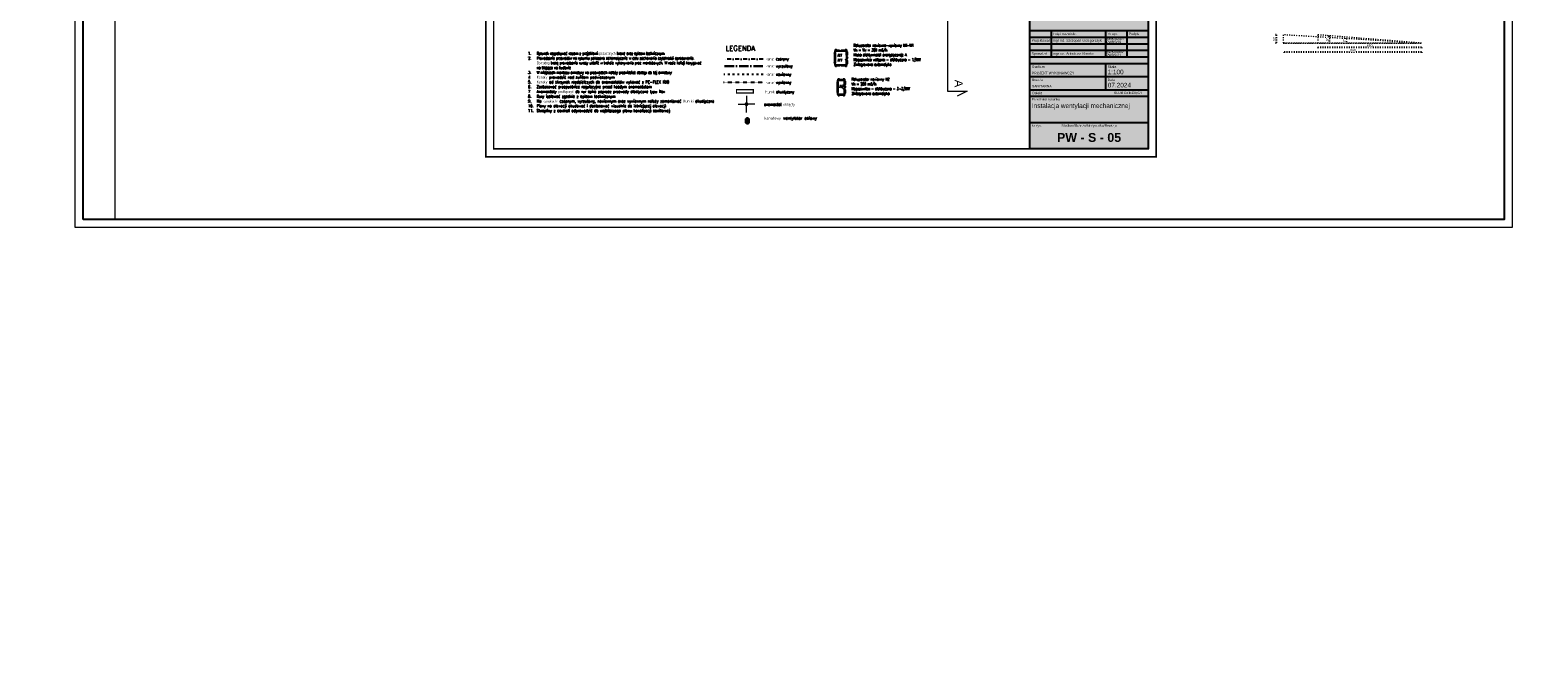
# Model space of a CAD drawing. Header units: millimetres. Extents: x 3698380 to 4312681, y 679670 to 844285.
# Tile 80 of 100: x 4150925 to 4245361, y 739076 to 778991. Entities that reach past the tile are written whole.
import ezdxf
from ezdxf.enums import TextEntityAlignment as Align
from ezdxf.lldxf.tags import DXFTag

# ---------------------------------------------------------------- set-up
doc = ezdxf.new("R2010")
doc.units = ezdxf.units.MM
doc.header["$LTSCALE"] = 10
for name, pattern in [('1', [2, 1, -1]), ('ACAD_ISO03W100', [30, 12, -18]), ('ACAD_ISO10W100', [18, 12, -3, 0, -3]), ('DASHDOT', [1, 0.5, -0.25, 0, -0.25])]:
    doc.linetypes.add(name, pattern=pattern)
for name, color, linetype, lineweight in [('0 20 cienka', 8, 'Continuous', 20), ('253.Legenda_wodkan$0$_S_opis', 7, 'Continuous', 18), ('HVAC_opis_woda', 4, 'Continuous', 13), ('HVAC_wentylatory', 6, 'Continuous', 30), ('IS_Grafika', 7, 'Continuous', 20), ('tabelka', 7, 'Continuous', 9), ('Went_wyrzut', 30, 'DASHED2', 30), ('wymiary', 10, 'Continuous', 9)]:
    doc.layers.add(name, color=color, linetype=linetype, lineweight=lineweight)
for name, color, linetype in [('253.Legenda_wodkan$0$6224-P-DG02$0$P-ANNO-TEXT-POL', 137, 'Continuous'), ('__INST_opisy', 3, 'Continuous'), ('A_wymiary', 1, 'Continuous'), ('FLUID-N1', 7, 'Continuous'), ('FLUID-N1-200-ARRGR', 7, 'Continuous'), ('METRYKA', 1, 'Continuous'), ('ODPLYW', 7, 'Continuous'), ('osie', 2, 'DASHDOT'), ('POMOCNICZE', 9, 'Continuous'), ('RAMKA', 5, 'Continuous'), ('Went_czerp', 4, 'ACAD_ISO10W100'), ('Went_naw', 5, 'Continuous'), ('Went_wywiew', 1, '1')]:
    doc.layers.add(name, color=color, linetype=linetype)
doc.styles.add('253.Legenda_wodkan$0$simplex', font='simplex.shx')
doc.styles.add('ARIAL', font='arial.ttf')
doc.styles.add('ARIAL_BOLD', font='txt')
doc.styles.add('FDBES', font='simplex.shx')
doc.styles.add('OPIS1', font='ROMANS.SHX', dxfattribs={"width": 0.8})
doc.styles.add('ROMANS', font='romans.shx', dxfattribs={"width": 0.8, "oblique": 15})
doc.styles.get("Standard").update_dxf_attribs({"font": 'arial.ttf'})
doc.styles.add('Strzałki', font='ic-isocp.shx', dxfattribs={"width": 0.8})
tags = doc.linetypes.add('DASHED2', pattern=[0.375, 0.25, -0.125]).pattern_tags.tags
tags[6:7] = [DXFTag(74, 4), DXFTag(75, 0), DXFTag(340, '0'), DXFTag(46, 1.0), DXFTag(50, 0.0), DXFTag(44, 0.0), DXFTag(45, 0.0)]
tags[4:5] = [DXFTag(74, 4), DXFTag(75, 0), DXFTag(340, '0'), DXFTag(46, 1.0), DXFTag(50, 0.0), DXFTag(44, 0.0), DXFTag(45, 0.0)]
doc.dimstyles.new('1_do_100', dxfattribs={"dimtxt": 160, "dimasz": 64, "dimexe": 40, "dimexo": 80, "dimgap": 32, "dimtad": 1, "dimdec": 1, "dimlfac": 0.1, "dimrnd": 0.5, "dimzin": 12, "dimdsep": 46, "dimtxsty": 'Strzałki', "dimblk": 'ARCHTICK', "dimcen": 0, "dimdle": 1, "dimclrd": 256, "dimclre": 256, "dimclrt": 256, "dimadec": 0, "dimazin": 2, "dimtm": 1e-09, "dimtfac": 1, "dimtdec": 1, "dimtmove": 1, "dimatfit": 3, "dimldrblk": 'ARCHTICK', "dimfxl": 80, "dimfxlon": 1, "dimtfill": 1, "dimtfillclr": 256, "dimtolj": 1, "dimtzin": 12, "dimarcsym": 0})
doc.dimstyles.new('FDBES', dxfattribs={"dimscale": 50, "dimtxt": 4, "dimasz": 2.5, "dimexe": 0.8, "dimexo": 2, "dimgap": 1, "dimtad": 1, "dimdsep": 46, "dimtxsty": 'FDBES', "dimcen": 2.5, "dimclrd": 4, "dimclre": 5, "dimadec": 0, "dimazin": 0, "dimtfac": 1, "dimtmove": 0, "dimatfit": 3, "dimfxl": 1, "dimarcsym": 0})

# ---------------------------------------------------------------- blocks, each defined once
blk = doc.blocks.new('_ArchTick')
at = {"color": 0, "linetype": 'ByBlock', "const_width": 0.15}
blk.add_lwpolyline([(-0.5, -0.5), (0.5, 0.5)], dxfattribs=at)
blk = doc.blocks.new('*D258')
at = {"layer": '0 20 cienka', "linetype": 'ACAD_ISO03W100', "lineweight": -2, "ltscale": 0.5, "transparency": 16777216}
blk.add_arc((3777217, 778176), 4729, 176.56637, 180, dxfattribs=at)
at = {"layer": 'DEFPOINTS', "color": 0, "linetype": 'ACAD_ISO03W100', "ltscale": 0.5, "transparency": 16777216}
for p in [(3768550, 778696), (3768550, 778176), (3777217, 778176), (3777217, 778176)]:
    blk.add_point(p, dxfattribs=at)
at = {"layer": '0 20 cienka', "linetype": 'ACAD_ISO03W100', "lineweight": -2, "ltscale": 0.5, "transparency": 16777216, "xscale": 64, "yscale": 64, "zscale": 64}
for p, rotation in [((3772488, 778176), 269.9999999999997), ((3772497, 778459), 86.56636963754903)]:
    blk.add_blockref('_ArchTick', p, dxfattribs=dict(at, rotation=rotation))
at = {"layer": '0 20 cienka', "linetype": 'ACAD_ISO03W100', "ltscale": 0.5, "transparency": 16777216, "insert": (3772378, 778321), "char_height": 160, "attachment_point": 5, "rotation": 88.28318, "style": 'Strzałki', "bg_fill": 3, "box_fill_scale": 1.1, "bg_fill_color": 256, "bg_fill_true_color": 13158600, "bg_fill_transparency": 0}
blk.add_mtext('\\A1;3°', dxfattribs=at)
at = {"layer": 'DEFPOINTS', "color": 0, "linetype": 'ACAD_ISO03W100', "ltscale": 0.5, "transparency": 16777216}
blk.add_point((3772492, 778365), dxfattribs=at)
blk = doc.blocks.new('*D257')
at = {"layer": '0 20 cienka', "linetype": 'ACAD_ISO03W100', "lineweight": -2, "ltscale": 0.5, "transparency": 16777216}
for p, q in [((3768104, 778696), (3768059, 778696)), ((3768104, 778176), (3768059, 778176)), ((3768099, 778697), (3768099, 778175))]:
    blk.add_line(p, q, dxfattribs=at)
at = {"layer": '0 20 cienka', "linetype": 'ACAD_ISO03W100', "lineweight": -2, "ltscale": 0.5, "transparency": 16777216, "xscale": 64, "yscale": 64, "zscale": 64}
for p, rotation in [((3768099, 778696), 90), ((3768099, 778176), 270)]:
    blk.add_blockref('_ArchTick', p, dxfattribs=dict(at, rotation=rotation))
at = {"layer": '0 20 cienka', "linetype": 'ACAD_ISO03W100', "ltscale": 0.5, "transparency": 16777216, "insert": (3767987, 778436), "char_height": 160, "attachment_point": 5, "rotation": 90, "style": 'Strzałki', "bg_fill": 3, "box_fill_scale": 1.1, "bg_fill_color": 256, "bg_fill_true_color": 13158600, "bg_fill_transparency": 0}
blk.add_mtext('\\A1;52', dxfattribs=at)
at = {"layer": 'DEFPOINTS', "color": 0, "linetype": 'ACAD_ISO03W100', "ltscale": 0.5, "transparency": 16777216}
for p in [(3768099, 778176), (3768550, 778696), (3768550, 778176)]:
    blk.add_point(p, dxfattribs=at)
blk = doc.blocks.new('*D256')
at = {"layer": '0 20 cienka', "linetype": 'ACAD_ISO03W100', "lineweight": -2, "ltscale": 0.5, "transparency": 16777216}
blk.add_arc((3777217, 778176), 5798, 175.42608, 180, dxfattribs=at)
at = {"layer": 'DEFPOINTS', "color": 0, "linetype": 'ACAD_ISO03W100', "ltscale": 0.5, "transparency": 16777216}
for p in [(3768616, 778176), (3770717, 778696), (3777217, 778176), (3777217, 778176)]:
    blk.add_point(p, dxfattribs=at)
at = {"layer": '0 20 cienka', "linetype": 'ACAD_ISO03W100', "lineweight": -2, "ltscale": 0.5, "transparency": 16777216, "xscale": 64, "yscale": 64, "zscale": 64}
for p, rotation in [((3771419, 778176), 270.0000000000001), ((3771437, 778638), 85.42607874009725)]:
    blk.add_blockref('_ArchTick', p, dxfattribs=dict(at, rotation=rotation))
at = {"layer": '0 20 cienka', "linetype": 'ACAD_ISO03W100', "ltscale": 0.5, "transparency": 16777216, "insert": (3771312, 778412), "char_height": 160, "attachment_point": 5, "rotation": 87.71304, "style": 'Strzałki', "bg_fill": 3, "box_fill_scale": 1.1, "bg_fill_color": 256, "bg_fill_true_color": 13158600, "bg_fill_transparency": 0}
blk.add_mtext('\\A1;5°', dxfattribs=at)
at = {"layer": 'DEFPOINTS', "color": 0, "linetype": 'ACAD_ISO03W100', "ltscale": 0.5, "transparency": 16777216}
blk.add_point((3771427, 778484), dxfattribs=at)
blk = doc.blocks.new('*D255')
at = {"layer": '0 20 cienka', "linetype": 'ACAD_ISO03W100', "lineweight": -2, "ltscale": 0.5, "transparency": 16777216}
for p, q in [((3777218, 777901), (3770716, 777901)), ((3770717, 777906), (3770717, 777861)), ((3777217, 777906), (3777217, 777861))]:
    blk.add_line(p, q, dxfattribs=at)
at = {"layer": 'DEFPOINTS', "color": 0, "linetype": 'ACAD_ISO03W100', "ltscale": 0.5, "transparency": 16777216}
for p in [(3770717, 778176), (3777217, 778176), (3770717, 777901)]:
    blk.add_point(p, dxfattribs=at)
at = {"layer": '0 20 cienka', "linetype": 'ACAD_ISO03W100', "lineweight": -2, "ltscale": 0.5, "transparency": 16777216, "xscale": 64, "yscale": 64, "zscale": 64, "rotation": 180}
blk.add_blockref('_ArchTick', (3770717, 777901), dxfattribs=at)
at = {"layer": '0 20 cienka', "linetype": 'ACAD_ISO03W100', "lineweight": -2, "ltscale": 0.5, "transparency": 16777216, "xscale": 64, "yscale": 64, "zscale": 64}
blk.add_blockref('_ArchTick', (3777217, 777901), dxfattribs=at)
at = {"layer": '0 20 cienka', "linetype": 'ACAD_ISO03W100', "ltscale": 0.5, "transparency": 16777216, "insert": (3773967, 778013), "char_height": 160, "attachment_point": 5, "style": 'Strzałki', "bg_fill": 3, "box_fill_scale": 1.1, "bg_fill_color": 256, "bg_fill_true_color": 13158600, "bg_fill_transparency": 0}
blk.add_mtext('\\A1;650', dxfattribs=at)
blk = doc.blocks.new('*D254')
at = {"layer": '0 20 cienka', "linetype": 'ACAD_ISO03W100', "lineweight": -2, "ltscale": 0.5, "transparency": 16777216}
for p, q in [((3777218, 777613), (3768615, 777613)), ((3768616, 777618), (3768616, 777573)), ((3777217, 777618), (3777217, 777573))]:
    blk.add_line(p, q, dxfattribs=at)
at = {"layer": 'DEFPOINTS', "color": 0, "linetype": 'ACAD_ISO03W100', "ltscale": 0.5, "transparency": 16777216}
for p in [(3768616, 778176), (3777217, 778176), (3768616, 777613)]:
    blk.add_point(p, dxfattribs=at)
at = {"layer": '0 20 cienka', "linetype": 'ACAD_ISO03W100', "lineweight": -2, "ltscale": 0.5, "transparency": 16777216, "xscale": 64, "yscale": 64, "zscale": 64, "rotation": 180}
blk.add_blockref('_ArchTick', (3768616, 777613), dxfattribs=at)
at = {"layer": '0 20 cienka', "linetype": 'ACAD_ISO03W100', "lineweight": -2, "ltscale": 0.5, "transparency": 16777216, "xscale": 64, "yscale": 64, "zscale": 64}
blk.add_blockref('_ArchTick', (3777217, 777613), dxfattribs=at)
at = {"layer": '0 20 cienka', "linetype": 'ACAD_ISO03W100', "ltscale": 0.5, "transparency": 16777216, "insert": (3772916, 777725), "char_height": 160, "attachment_point": 5, "style": 'Strzałki', "bg_fill": 3, "box_fill_scale": 1.1, "bg_fill_color": 256, "bg_fill_true_color": 13158600, "bg_fill_transparency": 0}
blk.add_mtext('\\A1;860', dxfattribs=at)
blk = doc.blocks.new('wentos')
at = {"layer": 'HVAC_wentylatory', "ltscale": 2}
for p, q in [((3730182, 789226), (3730359, 788971)), ((3730359, 789226), (3730182, 788971)), ((3730209, 788971), (3730209, 788920)), ((3730209, 788920), (3730335, 788920)), ((3730212, 789226), (3730212, 789266)), ((3730212, 789266), (3730331, 789266)), ((3730331, 789266), (3730331, 789225)), ((3730335, 788920), (3730335, 788971))]:
    blk.add_line(p, q, dxfattribs=at)
blk.add_lwpolyline([(3730182, 789226), (3730359, 789226), (3730359, 788971), (3730182, 788971)], close=True, dxfattribs=at)
blk = doc.blocks.new('Galka-bok')
at = {"color": 5}
blk.add_lwpolyline([(514, -236), (532, -236, -0.414214), (540, -244), (540, -250), (506, -250), (506, -244, -0.414214)], format="xyb", close=True, dxfattribs=at)
blk.add_lwpolyline([(509, -244), (509, -250)], dxfattribs=at)
blk.add_lwpolyline([(514, -250), (532, -250), (532, -257), (514, -257)], close=True, dxfattribs=at)
for points in [[(509, -244), (505, -239), (510, -237), (511, -236)], [(509, -244), (510, -241), (512, -237), (515, -236)]]:
    blk.add_open_spline(points, degree=3, dxfattribs=at)
blk.add_open_spline([(523, -236), (529, -237), (534, -239), (538, -242), (540, -244)], degree=3, knots=[21.368727, 21.368727, 21.368727, 21.368727, 29.473554, 36.537298, 36.537298, 36.537298, 36.537298], dxfattribs=at)
blk = doc.blocks.new('HAK_DUZY')
at = {"layer": 'POMOCNICZE'}
blk.add_lwpolyline([(-28, 34), (27, 34), (27, -29), (22, -34), (-23, -34), (-28, -29)], close=True, dxfattribs=at)
blk.add_lwpolyline([(-28, 31), (27, 31)], dxfattribs=at)
for centre, radius in [((-14, 6), 2.5), ((14, 6), 2.5), ((-18, -24), 2.5), ((0, -17), 5), ((18, -24), 2.5)]:
    blk.add_circle(centre, radius, dxfattribs=at)
blk = doc.blocks.new('A$C5D045468')
at = {"color": 0}
for points in [[(28, 651), (68, 651), (68, 451), (28, 451)], [(28, 330), (68, 330), (68, 130), (28, 130)], [(68, 766), (968, 766), (968, 46), (68, 46)], [(146, 766), (146, 806), (346, 806), (346, 766)], [(187, 46), (849, 46), (849, 21), (187, 21)], [(691, 766), (691, 806), (891, 806), (891, 766)], [(968, 651), (1008, 651), (1008, 451), (968, 451)], [(968, 330), (1008, 330), (1008, 130), (968, 130)]]:
    blk.add_lwpolyline(points, close=True, dxfattribs=at)
at = {"layer": 'ODPLYW', "color": 0}
blk.add_circle((633, 731), 10.8, dxfattribs=at)
at = {"layer": 'osie', "color": 0, "ltscale": 50}
for p, q in [((80, 551), (8, 551)), ((80, 230), (8, 230)), ((246, 828), (246, 756)), ((791, 828), (791, 756)), ((1030, 551), (958, 551)), ((1030, 230), (958, 230))]:
    blk.add_line(p, q, dxfattribs=at)
at = {"layer": 'wymiary', "color": 0, "linetype": 'Continuous'}
blk.add_line((604, 810), (352, 810), dxfattribs=at)
at = {"layer": 'wymiary', "color": 0}
blk.add_line((604, 810), (632, 742), dxfattribs=at)
at = {"color": 0, "rotation": 270}
for p in [(34, 724), (34, 96)]:
    blk.add_blockref('HAK_DUZY', p, dxfattribs=at)
at = {"color": 0, "xscale": -1}
for name, p, rotation in [('Galka-bok', (-308, -236), 180), ('Galka-bok', (299, -236), 180), ('HAK_DUZY', (1003, 724), 90), ('HAK_DUZY', (1003, 96), 90)]:
    blk.add_blockref(name, p, dxfattribs=dict(at, rotation=rotation))
at = {"layer": 'wymiary', "color": 0, "insert": (358, 840), "char_height": 20, "width": 601.56, "attachment_point": 1}
blk.add_mtext('{\\Fsimplex|c238;odpływ skroplin}', dxfattribs=at)
blk = doc.blocks.new('ga')
at = {"color": 3}
for points in [[(3746656, 789656), (3746656, 788994), (3746631, 788994), (3746631, 789656)], [(3747071, 789775), (3747071, 788875), (3746656, 788875), (3746656, 789775)], [(3746956, 789815), (3746956, 789775), (3746756, 789775), (3746756, 789815)], [(3747071, 789698), (3747111, 789698), (3747111, 789498), (3747071, 789498)], [(3746956, 788875), (3746956, 788835), (3746756, 788835), (3746756, 788875)], [(3747071, 789153), (3747111, 789153), (3747111, 788953), (3747071, 788953)]]:
    blk.add_lwpolyline(points, close=True, dxfattribs=at)
at = {"layer": 'ODPLYW', "color": 3}
blk.add_circle((3747036, 789210), 10.8, dxfattribs=at)
at = {"layer": 'osie', "color": 3, "ltscale": 50}
for p, q in [((3746856, 789764), (3746856, 789835)), ((3747132, 789598), (3747061, 789598)), ((3746856, 788814), (3746856, 788885)), ((3747132, 789053), (3747061, 789053))]:
    blk.add_line(p, q, dxfattribs=at)
at = {"layer": 'wymiary', "color": 3, "linetype": 'Continuous'}
blk.add_line((3747115, 789240), (3747115, 789492), dxfattribs=at)
at = {"layer": 'wymiary', "color": 3}
blk.add_line((3747115, 789240), (3747047, 789212), dxfattribs=at)
at = {"color": 3, "xscale": -1, "rotation": 90}
for p in [(3746375, 790151), (3746375, 789544)]:
    blk.add_blockref('Galka-bok', p, dxfattribs=at)
at = {"color": 3, "rotation": 180}
for p in [(3746706, 789809), (3747029, 789809)]:
    blk.add_blockref('HAK_DUZY', p, dxfattribs=at)
at = {"color": 3, "xscale": -1}
for p in [(3746706, 788841), (3747029, 788841)]:
    blk.add_blockref('HAK_DUZY', p, dxfattribs=at)
at = {"layer": 'wymiary', "color": 3, "insert": (3747145, 789486), "char_height": 20, "width": 601.56, "attachment_point": 1, "rotation": 270}
blk.add_mtext('{\\Fsimplex|c238;odpływ skroplin}', dxfattribs=at)
blk = doc.blocks.new('d')
at = {"color": 252, "lineweight": 9}
for p, q in [((3747510.58, 823353.19), (3747510.58, 775173.19)), ((3747510.58, 775173.19), (3748760.58, 775173.19)), ((3748760.58, 775173.19), (3748135.58, 774858.19))]:
    blk.add_line(p, q, dxfattribs=at)
at = {"layer": '0 20 cienka', "color": 252, "linetype": 'ACAD_ISO03W100', "ltscale": 0.5}
for p, q in [((3777216.85, 778176.01), (3768550.18, 778696.01)), ((3768550.18, 778696.01), (3768550.18, 778176.01)), ((3768550.18, 778176.01), (3777216.85, 778176.01)), ((3777216.85, 778176.01), (3768616.02, 778176.01))]:
    blk.add_line(p, q, dxfattribs=at)
at = {"color": 252, "lineweight": 9, "insert": (3748476.27, 775878.19), "char_height": 500, "attachment_point": 1, "rotation": 270}
blk.add_mtext_dynamic_manual_height_columns('A', width=152.5, gutter_width=1, heights=[0], dxfattribs=at)
at = {"layer": '0 20 cienka', "color": 252, "linetype": 'ACAD_ISO03W100', "ltscale": 0.5}
dim = blk.add_angular_dim_2l(base=(3772491.97, 778364.88), line1=((3768550.18, 778176.01), (3777216.85, 778176.01)), line2=((3777216.85, 778176.01), (3768550.18, 778696.01)), dimstyle='1_do_100', override={"dimfxl": 5, "dimtfillclr": 0}, dxfattribs=at)
dim.commit()
dim.dimension.update_dxf_attribs({"geometry": '*D258', "text_midpoint": (3772378.37, 778321.03)})
for p, q in [((3777216.85, 778176.01), (3770716.85, 778696.01)), ((3770716.85, 778696.01), (3770716.85, 778176.01))]:
    blk.add_line(p, q, dxfattribs=at)
dim = blk.add_linear_dim(base=(3768098.83, 778176.01), p1=(3768550.18, 778696.01), p2=(3768550.18, 778176.01), angle=90, dimstyle='1_do_100', override={"dimfxl": 5, "dimtfillclr": 0}, dxfattribs=at)
dim.commit()
dim.dimension.update_dxf_attribs({"geometry": '*D257', "text_midpoint": (3767986.83, 778436.01)})
dim = blk.add_angular_dim_2l(base=(3771427.2, 778484.43), line1=((3777216.85, 778176.01), (3768616.02, 778176.01)), line2=((3777216.85, 778176.01), (3770716.85, 778696.01)), dimstyle='1_do_100', override={"dimfxl": 5, "dimtfillclr": 0}, dxfattribs=at)
dim.commit()
dim.dimension.update_dxf_attribs({"geometry": '*D256', "text_midpoint": (3771311.7, 778411.84)})
dim = blk.add_linear_dim(base=(3770716.85, 777900.53), p1=(3777216.85, 778176.01), p2=(3770716.85, 778176.01), angle=180, dimstyle='1_do_100', override={"dimfxl": 5, "dimtfillclr": 0}, dxfattribs=at)
dim.commit()
dim.dimension.update_dxf_attribs({"geometry": '*D255', "text_midpoint": (3773966.85, 778012.53)})
dim = blk.add_linear_dim(base=(3768616.02, 777613.17), p1=(3777216.85, 778176.01), p2=(3768616.02, 778176.01), angle=180, dimstyle='1_do_100', override={"dimfxl": 5, "dimtfillclr": 0}, dxfattribs=at)
dim.commit()
dim.dimension.update_dxf_attribs({"geometry": '*D254', "text_midpoint": (3772916.43, 777725.17)})
blk = doc.blocks.new('A$C621BCBCF')
at = {"layer": 'FLUID-N1', "color": 5, "linetype": 'Continuous', "lineweight": -3, "extrusion": (0, 0, -1)}
for p, q in [((48.5, 48.5, 5.2), (55.5, 55.5, 5.2)), ((48.5, 55.5, 5.2), (55.5, 48.5, 5.2))]:
    blk.add_line(p, q, dxfattribs=at)
at = {"layer": 'FLUID-N1', "color": 5, "linetype": 'Continuous', "extrusion": (0, 0, -1)}
blk.add_ellipse((52, 52, 5.2), major_axis=(-4.24, 4.24), ratio=1, start_param=2.35619449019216, end_param=8.639379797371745, dxfattribs=at)
at = {"layer": 'FLUID-N1', "color": 5, "linetype": 'Continuous'}
blk.add_ellipse((52, 52, 5.2), major_axis=(3.54, 3.54), ratio=1, start_param=2.356194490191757, end_param=8.639379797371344, dxfattribs=at)
at = {"layer": 'FLUID-N1-200-ARRGR', "color": 5}
for points in [[(52, 104), (52, 62)], [(0, 52), (42, 52)], [(52, 0), (52, 42)], [(104, 52), (62, 52)]]:
    blk.add_leader(points, dimstyle='FDBES', override={"dimscale": 8, "dimclrd": 5}, dxfattribs=at)

msp = doc.modelspace()

# ---------------------------------------------------------------- linework, layer by layer
at = {"layer": 'METRYKA', "color": 3}
msp.add_line((4213543, 773198), (4220959, 773198), dxfattribs=at)

# ---------------------------------------------------------------- block references
at = {"layer": 'A_wymiary'}
msp.add_blockref('d', (460863, 0), dxfattribs=at)
at = {"layer": 'HVAC_wentylatory'}
msp.add_blockref('wentos', (465575, -15792, -5), dxfattribs=at)

# ---------------------------------------------------------------- texts
at = {"layer": '253.Legenda_wodkan$0$6224-P-DG02$0$P-ANNO-TEXT-POL', "color": 7, "insert": (4196909, 773564, -5), "char_height": 180, "width": 3431.39, "attachment_point": 1, "style": '253.Legenda_wodkan$0$simplex'}
msp.add_mtext('kanałowy wentylator osiowy', dxfattribs=at)
at = {"layer": 'METRYKA', "color": 3, "style": 'ARIAL'}
msp.add_text('Nr rys.', height=154.5, dxfattribs=at).set_placement((4213652, 772934))
at = {"layer": 'METRYKA', "color": 3}
for s, height, style, p in [('Stadium/Branża/Nr rysunku/Rewizja', 154.5, 'ARIAL', (4217251, 772934)), ('PW - S - 05', 556.2, 'ARIAL_BOLD', (4217251, 771983))]:
    msp.add_text(s, height=height, dxfattribs=dict(at, style=style)).set_placement(p, align=Align.CENTER)

# ---------------------------------------------------------------- next in the draw order: hatches: boundary and pattern name
at = {"layer": '__INST_opisy', "ltscale": 2, "true_color": 0xf7f7f7}
h = msp.add_hatch(color=7, dxfattribs=at)
h.dxf.hatch_style = 1
h.paths.add_polyline_path([(4213543, 785120), (4220959, 785120), (4220959, 771550), (4213543, 771550)])

# ---------------------------------------------------------------- next in the draw order: linework, layer by layer
at = {"layer": '__INST_opisy', "ltscale": 2, "const_width": 100}
msp.add_lwpolyline([(4179459, 800750), (4221459, 800750), (4221459, 771050), (4179459, 771050), (4179459, 800750)], dxfattribs=at)
msp.add_lwpolyline([(4179959, 800250), (4220959, 800250), (4220959, 771550), (4179959, 771550)], close=True, dxfattribs=at)
at = {"layer": '__INST_opisy', "ltscale": 2}
msp.add_lwpolyline([(4213543, 785120), (4220959, 785120), (4220959, 771550), (4213543, 771550)], close=True, dxfattribs=at)
at = {"layer": 'DEFPOINTS'}
msp.add_lwpolyline([(4154244, 767119), (4154244, 825519), (4243244, 825519), (4243244, 767119)], close=True, dxfattribs=at)
at = {"layer": 'FLUID-N1-200-ARRGR', "color": 5, "linetype": 'ACAD_ISO03W100'}
msp.add_line((4196841, 776209), (4194374, 776209), dxfattribs=at)
at = {"layer": 'METRYKA', "color": 3}
for p, q in [((4213543, 778966), (4220959, 778966)), ((4213543, 778554), (4220959, 778554)), ((4214882, 778966), (4214882, 777318)), ((4218281, 778966), (4218281, 777318)), ((4219620, 778966), (4219620, 777318)), ((4213543, 778142), (4220959, 778142)), ((4213543, 777730), (4220959, 777730)), ((4213543, 777318), (4220959, 777318)), ((4213646, 777318), (4220856, 777318)), ((4213543, 776906), (4220959, 776906)), ((4218281, 776906), (4218281, 775258)), ((4213543, 776082), (4220959, 776082)), ((4218281, 776082), (4220444, 776082)), ((4213543, 775258), (4220959, 775258)), ((4213543, 774846), (4220959, 774846))]:
    msp.add_line(p, q, dxfattribs=at)
at = {"layer": 'RAMKA', "color": 3, "ltscale": 0.5}
msp.add_lwpolyline([(4213543, 771550), (4213543, 785120), (4220959, 785120), (4220959, 771550)], close=True, dxfattribs=at)
msp.add_lwpolyline([(4213543, 771550), (4213543, 785120), (4220959, 785120), (4220959, 771550)], close=True, dxfattribs=at)
at = {"layer": 'tabelka'}
for points in [[(4153744, 766619), (4153744, 826019), (4243744, 826019), (4243744, 766619)], [(4156244, 767119), (4156244, 825519), (4243244, 825519), (4243244, 767119)]]:
    msp.add_lwpolyline(points, close=True, dxfattribs=at)
at = {"layer": 'Went_czerp', "linetype": 'DASHDOT', "ltscale": 50}
msp.add_line((4196841, 777178), (4194374, 777178), dxfattribs=at)
at = {"layer": 'Went_naw', "const_width": 73.5}
msp.add_lwpolyline([(4195172, 775255), (4195172, 775045), (4196222, 775045), (4196222, 775255), (4195172, 775255)], dxfattribs=at)
at = {"layer": 'Went_wyrzut', "color": 20, "linetype": 'ACAD_ISO10W100', "ltscale": 5}
msp.add_line((4196825, 776730), (4194358, 776730), dxfattribs=at)
at = {"layer": 'Went_wywiew'}
msp.add_line((4196825, 775701), (4194358, 775701), dxfattribs=at)

# ---------------------------------------------------------------- next in the draw order: block references
at = {"layer": '__INST_opisy', "ltscale": 2, "rotation": 270}
msp.add_blockref('A$C5D045468', (4201298, 777769), dxfattribs=at)
at = {"layer": '__INST_opisy'}
msp.add_blockref('ga', (454865, -13911), dxfattribs=at)
at = {"layer": 'IS_Grafika', "color": 5, "xscale": 10, "yscale": 10, "zscale": 10}
msp.add_blockref('A$C621BCBCF', (4195276, 773833, -52), dxfattribs=at)

# ---------------------------------------------------------------- next in the draw order: texts
at = {"layer": '253.Legenda_wodkan$0$6224-P-DG02$0$P-ANNO-TEXT-POL', "color": 7, "style": '253.Legenda_wodkan$0$simplex', "width": 0.7}
for s, p in [('kanał czerpny', (4197009, 777099)), ('kanał wyrzutowy', (4197009, 776651)), ('kanał nawiewny', (4197009, 776130)), ('kanał wywiewny', (4197009, 775622)), ('anemostat okrągły', (4196895, 774246)), ('tłumik akustyczny', (4196967, 775033))]:
    msp.add_text(s, height=180, dxfattribs=at).set_placement(p)
at = {"layer": '253.Legenda_wodkan$0$_S_opis', "style": '253.Legenda_wodkan$0$simplex'}
msp.add_text('LEGENDA', height=315, dxfattribs=at).set_placement((4194483, 777699))
at = {"layer": '__INST_opisy', "char_height": 180, "attachment_point": 1, "rotation": 359.97, "style": 'ROMANS'}
for s, insert, width in [('N1\\PW1', (4201477, 777500), 2304.48), ('N2', (4201591, 775563), 397.27)]:
    msp.add_mtext(s, dxfattribs=dict(at, insert=insert, width=width))
at = {"layer": 'HVAC_opis_woda', "color": 0, "attachment_point": 1, "rotation": 359.99999, "style": 'OPIS1'}
for s, insert, char_height, width in [('\\pi-562.5,l750,t750;{\\T0.85;1.^IRysunek rozpatrywać razem z projektami pozostałych branż oraz opisem technicznym \\P2.^IProwadzenie przewodów na rysunku pokazano schematycznie w celu zachowania czytelności opracowania. Dokładną trasę prowadzenia ruraży ustalić w trakcie wykonywania prac montażowych. W razie kolizji korygować na bieżąco na budowie\\P3.^IW miejscach montażu armatury na przewodach należy przewidzieć dostęp do tej armatury\\P}4.^IInstalację C.O. na parterz prowadzić w warstwach posadzkowych. W części nieobejętem opracowaniem - pod stropem w obudowie\\P5.^IDobór grzejników wykonano dla temperatury zasilania i powrotu 70/50°C\\P6.^IRury izolować zgodnie z opisem technicznym\\P7.^IInstalację C.O. należy włączyć do istenijącej instalacji na poziomie piwnicy. Należy wykonać osobny obieg i wyposażyć go w odpowienią armaturę i pompę obiegową\\P8.^INa wszystkich grzejnikach zastosować zabudowy chroniące przed oparzeniem', (4070551, 805214), 187.5, 10398.91), ('{\\T0.85;Rekuperator nawiewno-wywiewny N1-W1\\PVn = Vw = 300 m3/h\\PKlasa efektywności energetycznej: A\\PNagrzewnica wstępna - elektryczna - 1,5kW\\PZintegrowana automatyka}', (4202492, 778133), 179.55, 4945.12), ('\\pi-538.65,l718.2,t718.2;{\\T0.85;1.^IRysunek rozpatrywać razem z projektami pozostałych branż oraz opisem technicznym \\P2.^IProwadzenie przewodów na rysunku pokazano schematycznie w celu zachowania czytelności opracowania. Dokładną trasę prowadzenia ruraży ustalić w trakcie wykonywania prac montażowych. W razie kolizji korygować na bieżąco na budowie\\P3.^IW miejscach montażu armatury na przewodach należy przewidzieć dostęp do tej armatury}\\P4.^IKanały prowadzić nad sufitem podwieszanym\\P5.^IKanały od skrzynek rozdzielczych do anemostatów wykonać z PE-FLEX fi90\\P6.^IZastosować przepustnice regulacyjne przed każdym anemostatem\\P7.^IAnemostaty podłączyć do rur spiro poprzez przewody elastyczne typu flex\\P8.^IRury izolować zgodnie z opisem technicznym\\P9.^INa kanałach: czepnym, wyrzutowy, nawiewnym oraz wywiewnym należy zamontować tłumiki akustyczne\\P10.^IPiony na elewacji obudować i dostosować wizualnie do istniejącej elewacji\\P11.^ISkropliny z centrali odprowadzić do najbliższego pionu kanalizacji sanitarnej', (4181932, 777626), 179.55, 11037.01), ('{\\T0.85;Rekuperator nawiewny N2\\PVn = 250 m3/h\\PNagrzewnica - elektryczna - 3-3,5kW\\PZintegrowana automatyka}', (4202374, 776008), 179.55, 4945.12)]:
    msp.add_mtext(s, dxfattribs=dict(at, insert=insert, char_height=char_height, width=width))
at = {"layer": 'METRYKA', "color": 3, "style": 'ARIAL'}
for s, height, p in [('Projektował', 154.5, (4213652, 778269)), ('mgr inż. Szczepan Grzegorczyk', 154.5, (4214991, 778269)), ('Imię i nazwisko', 154.5, (4214991, 778681)), ('SWK/0237/', 154.5, (4218331, 778372)), ('PWBS/19', 154.5, (4218331, 778172)), ('Nr upr.', 154.5, (4218390, 778681)), ('Podpis', 154.5, (4219729, 778681)), ('Sprawdził', 154.5, (4213652, 777445)), ('mgr inż. Arkadiusz Klamka', 154.5, (4214991, 777445)), ('SWK/0085/', 154.5, (4218321, 777554)), ('PWBS/21', 154.5, (4218321, 777353)), ('Stadium', 154.5, (4213673, 776621)), ('PROJEKT WYKONAWCZY', 154.5, (4213673, 776223)), ('Skala', 154.5, (4218411, 776621)), ('1:100', 288.4, (4218411, 776223)), ('SANITARNA', 154.5, (4213673, 775399)), ('Branża', 154.5, (4213673, 775797)), ('Data', 154.5, (4218411, 775797)), ('07.2024', 288.4, (4218422, 775399)), ('Przedmiot rysunku', 154.5, (4213652, 774582)), ('Obiekt', 154.5, (4213673, 774973)), ('Instalacja wentylacji mechanicznej', 288.4, (4213673, 774109))]:
    msp.add_text(s, height=height, dxfattribs=at).set_placement(p)
msp.add_text('KLUB DZIECIĘCY', height=154.5, dxfattribs=at).set_placement((4220588, 774987), align=Align.RIGHT)

doc.saveas('drawing.dxf')
